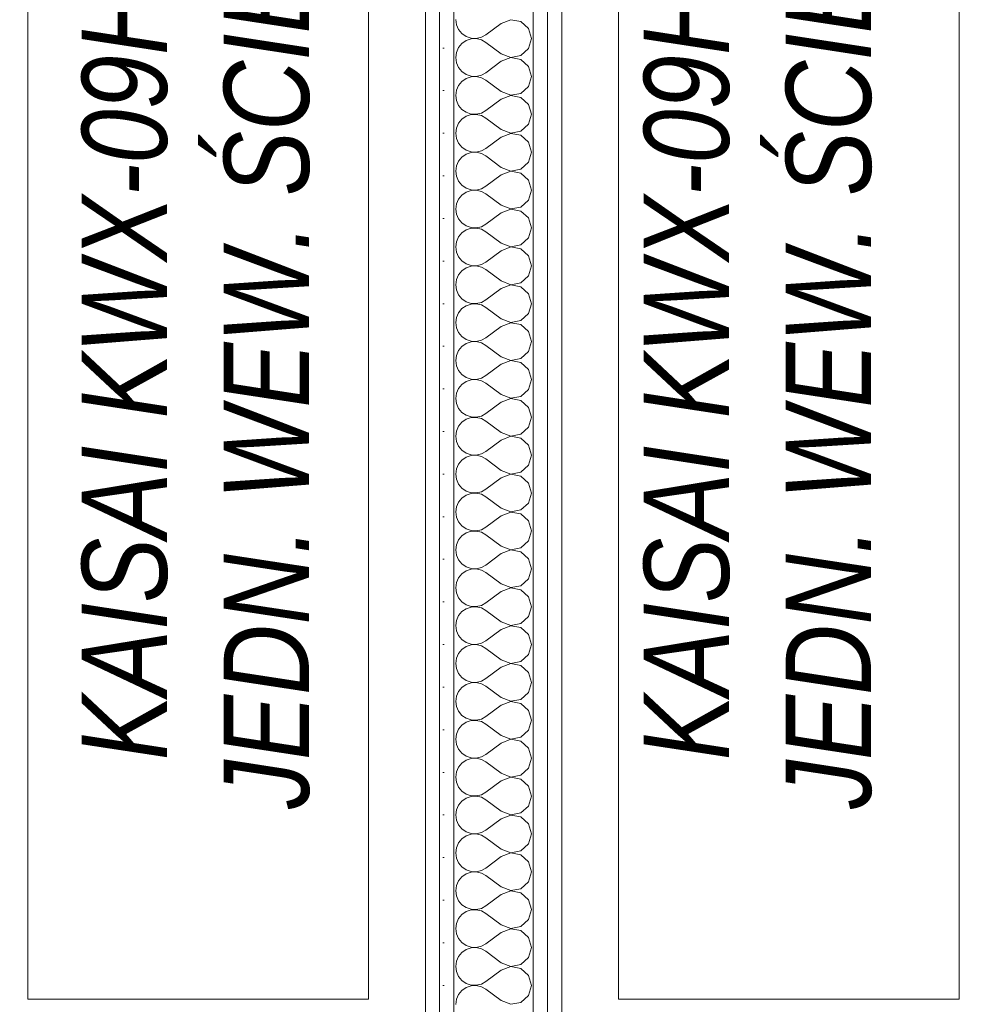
# Model space of a CAD drawing. Header units: millimetres. Extents: x -140780 to 266886, y -104422 to 233759.
# Tile 76 of 104: x 211839 to 212692, y 119533 to 120400. Entities that reach past the tile are written whole.
import ezdxf

# ---------------------------------------------------------------- set-up
doc = ezdxf.new("R2010")
doc.units = ezdxf.units.MM
doc.header["$MEASUREMENT"] = 0
for name, color, linetype, lineweight in [('PRZEBUDOWA_KLIMATYZACJA_Nr_pióra__1', 7, 'Continuous', 13), ('PRZEBUDOWA_KLIMATYZACJA_Nr_pióra__50', 134, 'Continuous', 15), ('ROZBUDOWA_NOWE_DZIAŁOWE_Nr_pióra__47', 7, 'Continuous', 15), ('STREFA_NOWE_POM_Nr_pióra__121', 255, 'Continuous', 0)]:
    doc.layers.add(name, color=color, linetype=linetype, lineweight=lineweight)
doc.layers.add('ROZBUDOWA_NOWE_DZIAŁOWE', color=7, linetype='Continuous')
for name, color, linetype, lineweight, true_color in [('ROZBUDOWA_NOWE_DZIAŁOWE_Nr_pióra__24', 7, 'Continuous', 15, 0x029e21), ('ROZBUDOWA_NOWE_DZIAŁOWE_Nr_pióra__4', 7, 'Continuous', 13, 0x029e21), ('ROZBUDOWA_NOWE_DZIAŁOWE_Nr_pióra__67', 7, 'Continuous', 13, 0x6a6a6a)]:
    doc.layers.add(name, color=color, linetype=linetype, lineweight=lineweight, true_color=true_color)
doc.styles.add('GENERATED_STYLE_3', font='txt')
pattern_1 = [(0, (0, 0), (0, 37.5), [0, -37.5])]

# ---------------------------------------------------------------- blocks, each defined once
blk = doc.blocks.new('*X557')
at = {"layer": 'ROZBUDOWA_NOWE_DZIAŁOWE_Nr_pióra__4', "linetype": 'Continuous'}
for p, q in [((212223.16, 120400), (212223.79, 120395.45)), ((212263.16, 120396.67), (212249.82, 120386.67)), ((212271.66, 120399.93), (212263.16, 120396.67)), ((212280.61, 120398.24), (212271.66, 120399.93)), ((212287.33, 120392.1), (212280.61, 120398.24)), ((212223.79, 120395.45), (212225.65, 120391.24)), ((212225.65, 120391.24), (212228.58, 120387.7)), ((212289.82, 120383.33), (212287.33, 120392.1)), ((212228.58, 120387.7), (212232.37, 120385.09)), ((212232.37, 120381.57), (212228.58, 120378.97)), ((212232.37, 120385.09), (212236.73, 120383.62)), ((212236.73, 120383.04), (212232.37, 120381.57)), ((212236.73, 120383.62), (212241.32, 120383.4)), ((212241.32, 120383.27), (212236.73, 120383.04)), ((212241.32, 120383.4), (212245.8, 120384.44)), ((212245.8, 120382.23), (212241.32, 120383.27)), ((212245.8, 120384.44), (212249.82, 120386.67)), ((212249.82, 120380), (212245.8, 120382.23)), ((212263.16, 120370), (212249.82, 120380)), ((212287.33, 120374.57), (212289.82, 120383.33)), ((212223.79, 120371.22), (212223.16, 120366.67)), ((212225.65, 120375.43), (212223.79, 120371.22)), ((212228.58, 120378.97), (212225.65, 120375.43)), ((212280.61, 120368.43), (212287.33, 120374.57)), ((212223.16, 120366.67), (212223.79, 120362.11)), ((212223.79, 120362.11), (212225.65, 120357.9)), ((212263.16, 120363.33), (212249.82, 120353.33)), ((212263.16, 120370), (212271.66, 120366.73)), ((212271.66, 120366.6), (212263.16, 120363.33)), ((212271.66, 120366.73), (212280.61, 120368.43)), ((212280.61, 120364.91), (212271.66, 120366.6)), ((212287.33, 120358.76), (212280.61, 120364.91)), ((212225.65, 120357.9), (212228.58, 120354.36)), ((212228.58, 120354.36), (212232.37, 120351.76)), ((212245.8, 120351.11), (212249.82, 120353.33)), ((212289.82, 120350), (212287.33, 120358.76)), ((212228.58, 120345.64), (212225.65, 120342.1)), ((212232.37, 120348.24), (212228.58, 120345.64)), ((212232.37, 120351.76), (212236.73, 120350.29)), ((212236.73, 120349.71), (212232.37, 120348.24)), ((212236.73, 120350.29), (212241.32, 120350.07)), ((212241.32, 120349.93), (212236.73, 120349.71)), ((212241.32, 120350.07), (212245.8, 120351.11)), ((212245.8, 120348.89), (212241.32, 120349.93)), ((212249.82, 120346.67), (212245.8, 120348.89)), ((212263.16, 120336.67), (212249.82, 120346.67)), ((212287.33, 120341.24), (212289.82, 120350)), ((212223.79, 120337.89), (212223.16, 120333.33)), ((212225.65, 120342.1), (212223.79, 120337.89)), ((212263.16, 120336.67), (212271.66, 120333.4)), ((212280.61, 120335.09), (212287.33, 120341.24)), ((212223.16, 120333.33), (212223.79, 120328.78)), ((212223.79, 120328.78), (212225.65, 120324.57)), ((212263.16, 120330), (212249.82, 120320)), ((212271.66, 120333.27), (212263.16, 120330)), ((212271.66, 120333.4), (212280.61, 120335.09)), ((212280.61, 120331.57), (212271.66, 120333.27)), ((212287.33, 120325.43), (212280.61, 120331.57)), ((212225.65, 120324.57), (212228.58, 120321.03)), ((212228.58, 120321.03), (212232.37, 120318.43)), ((212245.8, 120317.77), (212249.82, 120320)), ((212289.82, 120316.67), (212287.33, 120325.43)), ((212228.58, 120312.3), (212225.65, 120308.76)), ((212232.37, 120314.91), (212228.58, 120312.3)), ((212232.37, 120318.43), (212236.73, 120316.96)), ((212236.73, 120316.38), (212232.37, 120314.91)), ((212236.73, 120316.96), (212241.32, 120316.73)), ((212241.32, 120316.6), (212236.73, 120316.38)), ((212241.32, 120316.73), (212245.8, 120317.77)), ((212245.8, 120315.56), (212241.32, 120316.6)), ((212249.82, 120313.33), (212245.8, 120315.56)), ((212263.16, 120303.33), (212249.82, 120313.33)), ((212287.33, 120307.9), (212289.82, 120316.67)), ((212223.79, 120304.55), (212223.16, 120300)), ((212225.65, 120308.76), (212223.79, 120304.55)), ((212263.16, 120303.33), (212271.66, 120300.07)), ((212271.66, 120300.07), (212280.61, 120301.76)), ((212280.61, 120301.76), (212287.33, 120307.9)), ((212223.16, 120300), (212223.79, 120295.45)), ((212223.79, 120295.45), (212225.65, 120291.24)), ((212263.16, 120296.67), (212249.82, 120286.67)), ((212271.66, 120299.93), (212263.16, 120296.67)), ((212280.61, 120298.24), (212271.66, 120299.93)), ((212287.33, 120292.1), (212280.61, 120298.24)), ((212225.65, 120291.24), (212228.58, 120287.7)), ((212228.58, 120287.7), (212232.37, 120285.09)), ((212232.37, 120285.09), (212236.73, 120283.62)), ((212241.32, 120283.4), (212245.8, 120284.44)), ((212245.8, 120284.44), (212249.82, 120286.67)), ((212289.82, 120283.33), (212287.33, 120292.1)), ((212225.65, 120275.43), (212223.79, 120271.22)), ((212228.58, 120278.97), (212225.65, 120275.43)), ((212232.37, 120281.57), (212228.58, 120278.97)), ((212236.73, 120283.04), (212232.37, 120281.57)), ((212236.73, 120283.62), (212241.32, 120283.4)), ((212241.32, 120283.27), (212236.73, 120283.04)), ((212245.8, 120282.23), (212241.32, 120283.27)), ((212249.82, 120280), (212245.8, 120282.23)), ((212263.16, 120270), (212249.82, 120280)), ((212287.33, 120274.57), (212289.82, 120283.33)), ((212223.79, 120271.22), (212223.16, 120266.67)), ((212223.16, 120266.67), (212223.79, 120262.11)), ((212263.16, 120270), (212271.66, 120266.73)), ((212271.66, 120266.73), (212280.61, 120268.43)), ((212280.61, 120268.43), (212287.33, 120274.57)), ((212223.79, 120262.11), (212225.65, 120257.9)), ((212263.16, 120263.33), (212249.82, 120253.33)), ((212271.66, 120266.6), (212263.16, 120263.33)), ((212280.61, 120264.91), (212271.66, 120266.6)), ((212287.33, 120258.76), (212280.61, 120264.91)), ((212289.82, 120250), (212287.33, 120258.76)), ((212225.65, 120257.9), (212228.58, 120254.36)), ((212228.58, 120254.36), (212232.37, 120251.76)), ((212232.37, 120251.76), (212236.73, 120250.29)), ((212236.73, 120249.71), (212232.37, 120248.24)), ((212236.73, 120250.29), (212241.32, 120250.07)), ((212241.32, 120249.93), (212236.73, 120249.71)), ((212241.32, 120250.07), (212245.8, 120251.11)), ((212245.8, 120248.89), (212241.32, 120249.93)), ((212245.8, 120251.11), (212249.82, 120253.33)), ((212287.33, 120241.24), (212289.82, 120250)), ((212225.65, 120242.1), (212223.79, 120237.89)), ((212228.58, 120245.64), (212225.65, 120242.1)), ((212232.37, 120248.24), (212228.58, 120245.64)), ((212249.82, 120246.67), (212245.8, 120248.89)), ((212263.16, 120236.67), (212249.82, 120246.67)), ((212280.61, 120235.09), (212287.33, 120241.24)), ((212223.79, 120237.89), (212223.16, 120233.33)), ((212223.16, 120233.33), (212223.79, 120228.78)), ((212263.16, 120236.67), (212271.66, 120233.4)), ((212271.66, 120233.27), (212263.16, 120230)), ((212271.66, 120233.4), (212280.61, 120235.09)), ((212280.61, 120231.57), (212271.66, 120233.27)), ((212223.79, 120228.78), (212225.65, 120224.57)), ((212225.65, 120224.57), (212228.58, 120221.03)), ((212263.16, 120230), (212249.82, 120220)), ((212287.33, 120225.43), (212280.61, 120231.57)), ((212289.82, 120216.67), (212287.33, 120225.43)), ((212228.58, 120221.03), (212232.37, 120218.43)), ((212232.37, 120214.91), (212228.58, 120212.3)), ((212232.37, 120218.43), (212236.73, 120216.96)), ((212236.73, 120216.38), (212232.37, 120214.91)), ((212236.73, 120216.96), (212241.32, 120216.73)), ((212241.32, 120216.6), (212236.73, 120216.38)), ((212241.32, 120216.73), (212245.8, 120217.77)), ((212245.8, 120215.56), (212241.32, 120216.6)), ((212245.8, 120217.77), (212249.82, 120220)), ((212249.82, 120213.33), (212245.8, 120215.56)), ((212287.33, 120207.9), (212289.82, 120216.67)), ((212225.65, 120208.76), (212223.79, 120204.55)), ((212228.58, 120212.3), (212225.65, 120208.76)), ((212263.16, 120203.33), (212249.82, 120213.33)), ((212280.61, 120201.76), (212287.33, 120207.9)), ((212223.79, 120204.55), (212223.16, 120200)), ((212223.16, 120200), (212223.79, 120195.45)), ((212263.16, 120203.33), (212271.66, 120200.07)), ((212271.66, 120199.93), (212263.16, 120196.67)), ((212271.66, 120200.07), (212280.61, 120201.76)), ((212280.61, 120198.24), (212271.66, 120199.93)), ((212287.33, 120192.1), (212280.61, 120198.24)), ((212223.79, 120195.45), (212225.65, 120191.24)), ((212225.65, 120191.24), (212228.58, 120187.7)), ((212263.16, 120196.67), (212249.82, 120186.67)), ((212289.82, 120183.33), (212287.33, 120192.1)), ((212228.58, 120187.7), (212232.37, 120185.09)), ((212232.37, 120181.57), (212228.58, 120178.97)), ((212232.37, 120185.09), (212236.73, 120183.62)), ((212236.73, 120183.04), (212232.37, 120181.57)), ((212236.73, 120183.62), (212241.32, 120183.4)), ((212241.32, 120183.27), (212236.73, 120183.04)), ((212241.32, 120183.4), (212245.8, 120184.44)), ((212245.8, 120182.23), (212241.32, 120183.27)), ((212245.8, 120184.44), (212249.82, 120186.67)), ((212249.82, 120180), (212245.8, 120182.23)), ((212263.16, 120170), (212249.82, 120180)), ((212287.33, 120174.57), (212289.82, 120183.33)), ((212225.65, 120175.43), (212223.79, 120171.22)), ((212228.58, 120178.97), (212225.65, 120175.43)), ((212280.61, 120168.43), (212287.33, 120174.57)), ((212223.79, 120171.22), (212223.16, 120166.67)), ((212223.16, 120166.67), (212223.79, 120162.11)), ((212263.16, 120163.33), (212249.82, 120153.33)), ((212263.16, 120170), (212271.66, 120166.73)), ((212271.66, 120166.6), (212263.16, 120163.33)), ((212271.66, 120166.73), (212280.61, 120168.43)), ((212280.61, 120164.91), (212271.66, 120166.6)), ((212287.33, 120158.76), (212280.61, 120164.91)), ((212223.79, 120162.11), (212225.65, 120157.9)), ((212225.65, 120157.9), (212228.58, 120154.36)), ((212228.58, 120154.36), (212232.37, 120151.76)), ((212289.82, 120150), (212287.33, 120158.76)), ((212228.58, 120145.64), (212225.65, 120142.1)), ((212232.37, 120148.24), (212228.58, 120145.64)), ((212232.37, 120151.76), (212236.73, 120150.29)), ((212236.73, 120149.71), (212232.37, 120148.24)), ((212236.73, 120150.29), (212241.32, 120150.07)), ((212241.32, 120149.93), (212236.73, 120149.71)), ((212241.32, 120150.07), (212245.8, 120151.11)), ((212245.8, 120148.89), (212241.32, 120149.93)), ((212245.8, 120151.11), (212249.82, 120153.33)), ((212249.82, 120146.67), (212245.8, 120148.89)), ((212263.16, 120136.67), (212249.82, 120146.67)), ((212287.33, 120141.24), (212289.82, 120150)), ((212223.79, 120137.89), (212223.16, 120133.33)), ((212225.65, 120142.1), (212223.79, 120137.89)), ((212263.16, 120136.67), (212271.66, 120133.4)), ((212280.61, 120135.09), (212287.33, 120141.24)), ((212223.16, 120133.33), (212223.79, 120128.78)), ((212223.79, 120128.78), (212225.65, 120124.57)), ((212263.16, 120130), (212249.82, 120120)), ((212271.66, 120133.27), (212263.16, 120130)), ((212271.66, 120133.4), (212280.61, 120135.09)), ((212280.61, 120131.57), (212271.66, 120133.27)), ((212287.33, 120125.43), (212280.61, 120131.57)), ((212225.65, 120124.57), (212228.58, 120121.03)), ((212228.58, 120121.03), (212232.37, 120118.43)), ((212245.8, 120117.77), (212249.82, 120120)), ((212289.82, 120116.67), (212287.33, 120125.43)), ((212228.58, 120112.3), (212225.65, 120108.76)), ((212232.37, 120114.91), (212228.58, 120112.3)), ((212232.37, 120118.43), (212236.73, 120116.96)), ((212236.73, 120116.38), (212232.37, 120114.91)), ((212236.73, 120116.96), (212241.32, 120116.73)), ((212241.32, 120116.6), (212236.73, 120116.38)), ((212241.32, 120116.73), (212245.8, 120117.77)), ((212245.8, 120115.56), (212241.32, 120116.6)), ((212249.82, 120113.33), (212245.8, 120115.56)), ((212263.16, 120103.33), (212249.82, 120113.33)), ((212287.33, 120107.9), (212289.82, 120116.67)), ((212223.79, 120104.55), (212223.16, 120100)), ((212225.65, 120108.76), (212223.79, 120104.55)), ((212263.16, 120103.33), (212271.66, 120100.07)), ((212280.61, 120101.76), (212287.33, 120107.9)), ((212223.16, 120100), (212223.79, 120095.45)), ((212223.79, 120095.45), (212225.65, 120091.24)), ((212263.16, 120096.67), (212249.82, 120086.67)), ((212271.66, 120099.93), (212263.16, 120096.67)), ((212271.66, 120100.07), (212280.61, 120101.76)), ((212280.61, 120098.24), (212271.66, 120099.93)), ((212287.33, 120092.1), (212280.61, 120098.24)), ((212225.65, 120091.24), (212228.58, 120087.7)), ((212228.58, 120087.7), (212232.37, 120085.09)), ((212232.37, 120085.09), (212236.73, 120083.62)), ((212245.8, 120084.44), (212249.82, 120086.67)), ((212289.82, 120083.33), (212287.33, 120092.1)), ((212228.58, 120078.97), (212225.65, 120075.43)), ((212232.37, 120081.57), (212228.58, 120078.97)), ((212236.73, 120083.04), (212232.37, 120081.57)), ((212236.73, 120083.62), (212241.32, 120083.4)), ((212241.32, 120083.27), (212236.73, 120083.04)), ((212241.32, 120083.4), (212245.8, 120084.44)), ((212245.8, 120082.23), (212241.32, 120083.27)), ((212249.82, 120080), (212245.8, 120082.23)), ((212263.16, 120070), (212249.82, 120080)), ((212287.33, 120074.57), (212289.82, 120083.33)), ((212223.79, 120071.22), (212223.16, 120066.67)), ((212225.65, 120075.43), (212223.79, 120071.22)), ((212263.16, 120070), (212271.66, 120066.73)), ((212271.66, 120066.73), (212280.61, 120068.43)), ((212280.61, 120068.43), (212287.33, 120074.57)), ((212223.16, 120066.67), (212223.79, 120062.11)), ((212223.79, 120062.11), (212225.65, 120057.9)), ((212263.16, 120063.33), (212249.82, 120053.33)), ((212271.66, 120066.6), (212263.16, 120063.33)), ((212280.61, 120064.91), (212271.66, 120066.6)), ((212287.33, 120058.76), (212280.61, 120064.91)), ((212289.82, 120050), (212287.33, 120058.76)), ((212225.65, 120057.9), (212228.58, 120054.36)), ((212228.58, 120054.36), (212232.37, 120051.76)), ((212232.37, 120051.76), (212236.73, 120050.29)), ((212236.73, 120050.29), (212241.32, 120050.07)), ((212241.32, 120050.07), (212245.8, 120051.11)), ((212245.8, 120051.11), (212249.82, 120053.33)), ((212225.65, 120042.1), (212223.79, 120037.89)), ((212228.58, 120045.64), (212225.65, 120042.1)), ((212232.37, 120048.24), (212228.58, 120045.64)), ((212236.73, 120049.71), (212232.37, 120048.24)), ((212241.32, 120049.93), (212236.73, 120049.71)), ((212245.8, 120048.89), (212241.32, 120049.93)), ((212249.82, 120046.67), (212245.8, 120048.89)), ((212263.16, 120036.67), (212249.82, 120046.67)), ((212287.33, 120041.24), (212289.82, 120050)), ((212223.79, 120037.89), (212223.16, 120033.33)), ((212223.16, 120033.33), (212223.79, 120028.78)), ((212263.16, 120036.67), (212271.66, 120033.4)), ((212271.66, 120033.27), (212263.16, 120030)), ((212271.66, 120033.4), (212280.61, 120035.09)), ((212280.61, 120031.57), (212271.66, 120033.27)), ((212280.61, 120035.09), (212287.33, 120041.24)), ((212223.79, 120028.78), (212225.65, 120024.57)), ((212225.65, 120024.57), (212228.58, 120021.03)), ((212263.16, 120030), (212249.82, 120020)), ((212287.33, 120025.43), (212280.61, 120031.57)), ((212289.82, 120016.67), (212287.33, 120025.43)), ((212228.58, 120021.03), (212232.37, 120018.43)), ((212232.37, 120018.43), (212236.73, 120016.96)), ((212236.73, 120016.38), (212232.37, 120014.91)), ((212236.73, 120016.96), (212241.32, 120016.73)), ((212241.32, 120016.6), (212236.73, 120016.38)), ((212241.32, 120016.73), (212245.8, 120017.77)), ((212245.8, 120015.56), (212241.32, 120016.6)), ((212245.8, 120017.77), (212249.82, 120020)), ((212249.82, 120013.33), (212245.8, 120015.56)), ((212287.33, 120007.9), (212289.82, 120016.67)), ((212225.65, 120008.76), (212223.79, 120004.55)), ((212228.58, 120012.3), (212225.65, 120008.76)), ((212232.37, 120014.91), (212228.58, 120012.3)), ((212263.16, 120003.33), (212249.82, 120013.33)), ((212280.61, 120001.76), (212287.33, 120007.9)), ((212223.79, 120004.55), (212223.16, 120000)), ((212223.16, 120000), (212223.79, 119995.45)), ((212263.16, 120003.33), (212271.66, 120000.07)), ((212271.66, 119999.93), (212263.16, 119996.67)), ((212271.66, 120000.07), (212280.61, 120001.76)), ((212280.61, 119998.24), (212271.66, 119999.93)), ((212287.33, 119992.1), (212280.61, 119998.24)), ((212223.79, 119995.45), (212225.65, 119991.24)), ((212225.65, 119991.24), (212228.58, 119987.7)), ((212263.16, 119996.67), (212249.82, 119986.67)), ((212289.82, 119983.33), (212287.33, 119992.1)), ((212228.58, 119987.7), (212232.37, 119985.09)), ((212232.37, 119981.57), (212228.58, 119978.97)), ((212232.37, 119985.09), (212236.73, 119983.62)), ((212236.73, 119983.04), (212232.37, 119981.57)), ((212236.73, 119983.62), (212241.32, 119983.4)), ((212241.32, 119983.27), (212236.73, 119983.04)), ((212241.32, 119983.4), (212245.8, 119984.44)), ((212245.8, 119982.23), (212241.32, 119983.27)), ((212245.8, 119984.44), (212249.82, 119986.67)), ((212249.82, 119980), (212245.8, 119982.23)), ((212287.33, 119974.57), (212289.82, 119983.33)), ((212225.65, 119975.43), (212223.79, 119971.22)), ((212228.58, 119978.97), (212225.65, 119975.43)), ((212263.16, 119970), (212249.82, 119980)), ((212280.61, 119968.43), (212287.33, 119974.57)), ((212223.79, 119971.22), (212223.16, 119966.67)), ((212223.16, 119966.67), (212223.79, 119962.11)), ((212263.16, 119970), (212271.66, 119966.73)), ((212271.66, 119966.6), (212263.16, 119963.33)), ((212271.66, 119966.73), (212280.61, 119968.43)), ((212280.61, 119964.91), (212271.66, 119966.6)), ((212287.33, 119958.76), (212280.61, 119964.91)), ((212223.79, 119962.11), (212225.65, 119957.9)), ((212225.65, 119957.9), (212228.58, 119954.36)), ((212263.16, 119963.33), (212249.82, 119953.33)), ((212289.82, 119950), (212287.33, 119958.76)), ((212228.58, 119954.36), (212232.37, 119951.76)), ((212232.37, 119948.24), (212228.58, 119945.64)), ((212232.37, 119951.76), (212236.73, 119950.29)), ((212236.73, 119949.71), (212232.37, 119948.24)), ((212236.73, 119950.29), (212241.32, 119950.07)), ((212241.32, 119949.93), (212236.73, 119949.71)), ((212241.32, 119950.07), (212245.8, 119951.11)), ((212245.8, 119948.89), (212241.32, 119949.93)), ((212245.8, 119951.11), (212249.82, 119953.33)), ((212249.82, 119946.67), (212245.8, 119948.89)), ((212263.16, 119936.67), (212249.82, 119946.67)), ((212287.33, 119941.24), (212289.82, 119950)), ((212223.79, 119937.89), (212223.16, 119933.33)), ((212225.65, 119942.1), (212223.79, 119937.89)), ((212228.58, 119945.64), (212225.65, 119942.1)), ((212280.61, 119935.09), (212287.33, 119941.24)), ((212223.16, 119933.33), (212223.79, 119928.78)), ((212223.79, 119928.78), (212225.65, 119924.57)), ((212263.16, 119930), (212249.82, 119920)), ((212263.16, 119936.67), (212271.66, 119933.4)), ((212271.66, 119933.27), (212263.16, 119930)), ((212271.66, 119933.4), (212280.61, 119935.09)), ((212280.61, 119931.57), (212271.66, 119933.27)), ((212287.33, 119925.43), (212280.61, 119931.57)), ((212225.65, 119924.57), (212228.58, 119921.03)), ((212228.58, 119921.03), (212232.37, 119918.43)), ((212289.82, 119916.67), (212287.33, 119925.43)), ((212228.58, 119912.3), (212225.65, 119908.76)), ((212232.37, 119914.91), (212228.58, 119912.3)), ((212232.37, 119918.43), (212236.73, 119916.96)), ((212236.73, 119916.38), (212232.37, 119914.91)), ((212236.73, 119916.96), (212241.32, 119916.73)), ((212241.32, 119916.6), (212236.73, 119916.38)), ((212241.32, 119916.73), (212245.8, 119917.77)), ((212245.8, 119915.56), (212241.32, 119916.6)), ((212245.8, 119917.77), (212249.82, 119920)), ((212249.82, 119913.33), (212245.8, 119915.56)), ((212263.16, 119903.33), (212249.82, 119913.33)), ((212287.33, 119907.9), (212289.82, 119916.67)), ((212223.79, 119904.55), (212223.16, 119900)), ((212225.65, 119908.76), (212223.79, 119904.55)), ((212263.16, 119903.33), (212271.66, 119900.07)), ((212280.61, 119901.76), (212287.33, 119907.9)), ((212223.16, 119900), (212223.79, 119895.45)), ((212223.79, 119895.45), (212225.65, 119891.24)), ((212263.16, 119896.67), (212249.82, 119886.67)), ((212271.66, 119899.93), (212263.16, 119896.67)), ((212271.66, 119900.07), (212280.61, 119901.76)), ((212280.61, 119898.24), (212271.66, 119899.93)), ((212287.33, 119892.1), (212280.61, 119898.24)), ((212225.65, 119891.24), (212228.58, 119887.7)), ((212228.58, 119887.7), (212232.37, 119885.09)), ((212245.8, 119884.44), (212249.82, 119886.67)), ((212289.82, 119883.33), (212287.33, 119892.1)), ((212228.58, 119878.97), (212225.65, 119875.43)), ((212232.37, 119881.57), (212228.58, 119878.97)), ((212232.37, 119885.09), (212236.73, 119883.62)), ((212236.73, 119883.04), (212232.37, 119881.57)), ((212236.73, 119883.62), (212241.32, 119883.4)), ((212241.32, 119883.27), (212236.73, 119883.04)), ((212241.32, 119883.4), (212245.8, 119884.44)), ((212245.8, 119882.23), (212241.32, 119883.27)), ((212249.82, 119880), (212245.8, 119882.23)), ((212263.16, 119870), (212249.82, 119880)), ((212287.33, 119874.57), (212289.82, 119883.33)), ((212223.79, 119871.22), (212223.16, 119866.67)), ((212225.65, 119875.43), (212223.79, 119871.22)), ((212263.16, 119870), (212271.66, 119866.73)), ((212271.66, 119866.73), (212280.61, 119868.43)), ((212280.61, 119868.43), (212287.33, 119874.57)), ((212223.16, 119866.67), (212223.79, 119862.11)), ((212223.79, 119862.11), (212225.65, 119857.9)), ((212263.16, 119863.33), (212249.82, 119853.33)), ((212271.66, 119866.6), (212263.16, 119863.33)), ((212280.61, 119864.91), (212271.66, 119866.6)), ((212287.33, 119858.76), (212280.61, 119864.91)), ((212225.65, 119857.9), (212228.58, 119854.36)), ((212228.58, 119854.36), (212232.37, 119851.76)), ((212232.37, 119851.76), (212236.73, 119850.29)), ((212241.32, 119850.07), (212245.8, 119851.11)), ((212245.8, 119851.11), (212249.82, 119853.33)), ((212289.82, 119850), (212287.33, 119858.76)), ((212225.65, 119842.1), (212223.79, 119837.89)), ((212228.58, 119845.64), (212225.65, 119842.1)), ((212232.37, 119848.24), (212228.58, 119845.64)), ((212236.73, 119849.71), (212232.37, 119848.24)), ((212236.73, 119850.29), (212241.32, 119850.07)), ((212241.32, 119849.93), (212236.73, 119849.71)), ((212245.8, 119848.89), (212241.32, 119849.93)), ((212249.82, 119846.67), (212245.8, 119848.89)), ((212263.16, 119836.67), (212249.82, 119846.67)), ((212287.33, 119841.24), (212289.82, 119850)), ((212223.79, 119837.89), (212223.16, 119833.33)), ((212263.16, 119836.67), (212271.66, 119833.4)), ((212271.66, 119833.4), (212280.61, 119835.09)), ((212280.61, 119835.09), (212287.33, 119841.24)), ((212223.16, 119833.33), (212223.79, 119828.78)), ((212223.79, 119828.78), (212225.65, 119824.57)), ((212263.16, 119830), (212249.82, 119820)), ((212271.66, 119833.27), (212263.16, 119830)), ((212280.61, 119831.57), (212271.66, 119833.27)), ((212287.33, 119825.43), (212280.61, 119831.57)), ((212289.82, 119816.67), (212287.33, 119825.43)), ((212225.65, 119824.57), (212228.58, 119821.03)), ((212228.58, 119821.03), (212232.37, 119818.43)), ((212232.37, 119818.43), (212236.73, 119816.96)), ((212236.73, 119816.38), (212232.37, 119814.91)), ((212236.73, 119816.96), (212241.32, 119816.73)), ((212241.32, 119816.6), (212236.73, 119816.38)), ((212241.32, 119816.73), (212245.8, 119817.77)), ((212245.8, 119815.56), (212241.32, 119816.6)), ((212245.8, 119817.77), (212249.82, 119820)), ((212287.33, 119807.9), (212289.82, 119816.67)), ((212225.65, 119808.76), (212223.79, 119804.55)), ((212228.58, 119812.3), (212225.65, 119808.76)), ((212232.37, 119814.91), (212228.58, 119812.3)), ((212249.82, 119813.33), (212245.8, 119815.56)), ((212263.16, 119803.33), (212249.82, 119813.33)), ((212280.61, 119801.76), (212287.33, 119807.9)), ((212223.79, 119804.55), (212223.16, 119800)), ((212223.16, 119800), (212223.79, 119795.45)), ((212263.16, 119803.33), (212271.66, 119800.07)), ((212271.66, 119799.93), (212263.16, 119796.67)), ((212271.66, 119800.07), (212280.61, 119801.76)), ((212280.61, 119798.24), (212271.66, 119799.93)), ((212223.79, 119795.45), (212225.65, 119791.24)), ((212225.65, 119791.24), (212228.58, 119787.7)), ((212263.16, 119796.67), (212249.82, 119786.67)), ((212287.33, 119792.1), (212280.61, 119798.24)), ((212289.82, 119783.33), (212287.33, 119792.1)), ((212228.58, 119787.7), (212232.37, 119785.09)), ((212232.37, 119781.57), (212228.58, 119778.97)), ((212232.37, 119785.09), (212236.73, 119783.62)), ((212236.73, 119783.04), (212232.37, 119781.57)), ((212236.73, 119783.62), (212241.32, 119783.4)), ((212241.32, 119783.27), (212236.73, 119783.04)), ((212241.32, 119783.4), (212245.8, 119784.44)), ((212245.8, 119782.23), (212241.32, 119783.27)), ((212245.8, 119784.44), (212249.82, 119786.67)), ((212249.82, 119780), (212245.8, 119782.23)), ((212287.33, 119774.57), (212289.82, 119783.33)), ((212225.65, 119775.43), (212223.79, 119771.22)), ((212228.58, 119778.97), (212225.65, 119775.43)), ((212263.16, 119770), (212249.82, 119780)), ((212280.61, 119768.43), (212287.33, 119774.57)), ((212223.79, 119771.22), (212223.16, 119766.67)), ((212223.16, 119766.67), (212223.79, 119762.11)), ((212263.16, 119770), (212271.66, 119766.73)), ((212271.66, 119766.6), (212263.16, 119763.33)), ((212271.66, 119766.73), (212280.61, 119768.43)), ((212280.61, 119764.91), (212271.66, 119766.6)), ((212287.33, 119758.76), (212280.61, 119764.91)), ((212223.79, 119762.11), (212225.65, 119757.9)), ((212225.65, 119757.9), (212228.58, 119754.36)), ((212263.16, 119763.33), (212249.82, 119753.33)), ((212289.82, 119750), (212287.33, 119758.76)), ((212228.58, 119754.36), (212232.37, 119751.76)), ((212232.37, 119748.24), (212228.58, 119745.64)), ((212232.37, 119751.76), (212236.73, 119750.29)), ((212236.73, 119749.71), (212232.37, 119748.24)), ((212236.73, 119750.29), (212241.32, 119750.07)), ((212241.32, 119749.93), (212236.73, 119749.71)), ((212241.32, 119750.07), (212245.8, 119751.11)), ((212245.8, 119748.89), (212241.32, 119749.93)), ((212245.8, 119751.11), (212249.82, 119753.33)), ((212249.82, 119746.67), (212245.8, 119748.89)), ((212287.33, 119741.24), (212289.82, 119750)), ((212225.65, 119742.1), (212223.79, 119737.89)), ((212228.58, 119745.64), (212225.65, 119742.1)), ((212263.16, 119736.67), (212249.82, 119746.67)), ((212280.61, 119735.09), (212287.33, 119741.24)), ((212223.79, 119737.89), (212223.16, 119733.33)), ((212223.16, 119733.33), (212223.79, 119728.78)), ((212263.16, 119730), (212249.82, 119720)), ((212263.16, 119736.67), (212271.66, 119733.4)), ((212271.66, 119733.27), (212263.16, 119730)), ((212271.66, 119733.4), (212280.61, 119735.09)), ((212280.61, 119731.57), (212271.66, 119733.27)), ((212287.33, 119725.43), (212280.61, 119731.57)), ((212223.79, 119728.78), (212225.65, 119724.57)), ((212225.65, 119724.57), (212228.58, 119721.03)), ((212228.58, 119721.03), (212232.37, 119718.43)), ((212289.82, 119716.67), (212287.33, 119725.43)), ((212228.58, 119712.3), (212225.65, 119708.76)), ((212232.37, 119714.91), (212228.58, 119712.3)), ((212232.37, 119718.43), (212236.73, 119716.96)), ((212236.73, 119716.38), (212232.37, 119714.91)), ((212236.73, 119716.96), (212241.32, 119716.73)), ((212241.32, 119716.6), (212236.73, 119716.38)), ((212241.32, 119716.73), (212245.8, 119717.77)), ((212245.8, 119715.56), (212241.32, 119716.6)), ((212245.8, 119717.77), (212249.82, 119720)), ((212249.82, 119713.33), (212245.8, 119715.56)), ((212263.16, 119703.33), (212249.82, 119713.33)), ((212287.33, 119707.9), (212289.82, 119716.67)), ((212223.79, 119704.55), (212223.16, 119700)), ((212225.65, 119708.76), (212223.79, 119704.55)), ((212280.61, 119701.76), (212287.33, 119707.9)), ((212223.16, 119700), (212223.79, 119695.45)), ((212223.79, 119695.45), (212225.65, 119691.24)), ((212263.16, 119696.67), (212249.82, 119686.67)), ((212263.16, 119703.33), (212271.66, 119700.07)), ((212271.66, 119699.93), (212263.16, 119696.67)), ((212271.66, 119700.07), (212280.61, 119701.76)), ((212280.61, 119698.24), (212271.66, 119699.93)), ((212287.33, 119692.1), (212280.61, 119698.24)), ((212225.65, 119691.24), (212228.58, 119687.7)), ((212228.58, 119687.7), (212232.37, 119685.09)), ((212245.8, 119684.44), (212249.82, 119686.67)), ((212289.82, 119683.33), (212287.33, 119692.1)), ((212228.58, 119678.97), (212225.65, 119675.43)), ((212232.37, 119681.57), (212228.58, 119678.97)), ((212232.37, 119685.09), (212236.73, 119683.62)), ((212236.73, 119683.04), (212232.37, 119681.57)), ((212236.73, 119683.62), (212241.32, 119683.4)), ((212241.32, 119683.27), (212236.73, 119683.04)), ((212241.32, 119683.4), (212245.8, 119684.44)), ((212245.8, 119682.23), (212241.32, 119683.27)), ((212249.82, 119680), (212245.8, 119682.23)), ((212263.16, 119670), (212249.82, 119680)), ((212287.33, 119674.57), (212289.82, 119683.33)), ((212223.79, 119671.22), (212223.16, 119666.67)), ((212225.65, 119675.43), (212223.79, 119671.22)), ((212263.16, 119670), (212271.66, 119666.73)), ((212280.61, 119668.43), (212287.33, 119674.57)), ((212223.16, 119666.67), (212223.79, 119662.11)), ((212223.79, 119662.11), (212225.65, 119657.9)), ((212263.16, 119663.33), (212249.82, 119653.33)), ((212271.66, 119666.6), (212263.16, 119663.33)), ((212271.66, 119666.73), (212280.61, 119668.43)), ((212280.61, 119664.91), (212271.66, 119666.6)), ((212287.33, 119658.76), (212280.61, 119664.91)), ((212225.65, 119657.9), (212228.58, 119654.36)), ((212228.58, 119654.36), (212232.37, 119651.76)), ((212232.37, 119651.76), (212236.73, 119650.29)), ((212245.8, 119651.11), (212249.82, 119653.33)), ((212289.82, 119650), (212287.33, 119658.76)), ((212228.58, 119645.64), (212225.65, 119642.1)), ((212232.37, 119648.24), (212228.58, 119645.64)), ((212236.73, 119649.71), (212232.37, 119648.24)), ((212236.73, 119650.29), (212241.32, 119650.07)), ((212241.32, 119649.93), (212236.73, 119649.71)), ((212241.32, 119650.07), (212245.8, 119651.11)), ((212245.8, 119648.89), (212241.32, 119649.93)), ((212249.82, 119646.67), (212245.8, 119648.89)), ((212263.16, 119636.67), (212249.82, 119646.67)), ((212287.33, 119641.24), (212289.82, 119650)), ((212223.79, 119637.89), (212223.16, 119633.33)), ((212225.65, 119642.1), (212223.79, 119637.89)), ((212263.16, 119636.67), (212271.66, 119633.4)), ((212271.66, 119633.4), (212280.61, 119635.09)), ((212280.61, 119635.09), (212287.33, 119641.24)), ((212223.16, 119633.33), (212223.79, 119628.78)), ((212223.79, 119628.78), (212225.65, 119624.57)), ((212263.16, 119630), (212249.82, 119620)), ((212271.66, 119633.27), (212263.16, 119630)), ((212280.61, 119631.57), (212271.66, 119633.27)), ((212287.33, 119625.43), (212280.61, 119631.57)), ((212289.82, 119616.67), (212287.33, 119625.43)), ((212225.65, 119624.57), (212228.58, 119621.03)), ((212228.58, 119621.03), (212232.37, 119618.43)), ((212232.37, 119618.43), (212236.73, 119616.96)), ((212236.73, 119616.96), (212241.32, 119616.73)), ((212241.32, 119616.73), (212245.8, 119617.77)), ((212245.8, 119617.77), (212249.82, 119620)), ((212225.65, 119608.76), (212223.79, 119604.55)), ((212228.58, 119612.3), (212225.65, 119608.76)), ((212232.37, 119614.91), (212228.58, 119612.3)), ((212236.73, 119616.38), (212232.37, 119614.91)), ((212241.32, 119616.6), (212236.73, 119616.38)), ((212245.8, 119615.56), (212241.32, 119616.6)), ((212249.82, 119613.33), (212245.8, 119615.56)), ((212263.16, 119603.33), (212249.82, 119613.33)), ((212287.33, 119607.9), (212289.82, 119616.67)), ((212223.79, 119604.55), (212223.16, 119600)), ((212223.16, 119600), (212223.79, 119595.45)), ((212263.16, 119603.33), (212271.66, 119600.07)), ((212271.66, 119599.93), (212263.16, 119596.67)), ((212271.66, 119600.07), (212280.61, 119601.76)), ((212280.61, 119598.24), (212271.66, 119599.93)), ((212280.61, 119601.76), (212287.33, 119607.9)), ((212223.79, 119595.45), (212225.65, 119591.24)), ((212225.65, 119591.24), (212228.58, 119587.7)), ((212263.16, 119596.67), (212249.82, 119586.67)), ((212287.33, 119592.1), (212280.61, 119598.24)), ((212289.82, 119583.33), (212287.33, 119592.1)), ((212228.58, 119587.7), (212232.37, 119585.09)), ((212232.37, 119585.09), (212236.73, 119583.62)), ((212236.73, 119583.04), (212232.37, 119581.57)), ((212236.73, 119583.62), (212241.32, 119583.4)), ((212241.32, 119583.27), (212236.73, 119583.04)), ((212241.32, 119583.4), (212245.8, 119584.44)), ((212245.8, 119582.23), (212241.32, 119583.27)), ((212245.8, 119584.44), (212249.82, 119586.67)), ((212249.82, 119580), (212245.8, 119582.23)), ((212287.33, 119574.57), (212289.82, 119583.33)), ((212225.65, 119575.43), (212223.79, 119571.22)), ((212228.58, 119578.97), (212225.65, 119575.43)), ((212232.37, 119581.57), (212228.58, 119578.97)), ((212263.16, 119570), (212249.82, 119580)), ((212280.61, 119568.43), (212287.33, 119574.57)), ((212223.79, 119571.22), (212223.16, 119566.67)), ((212223.16, 119566.67), (212223.79, 119562.11)), ((212263.16, 119570), (212271.66, 119566.73)), ((212271.66, 119566.6), (212263.16, 119563.33)), ((212271.66, 119566.73), (212280.61, 119568.43)), ((212280.61, 119564.91), (212271.66, 119566.6)), ((212287.33, 119558.76), (212280.61, 119564.91)), ((212223.79, 119562.11), (212225.65, 119557.9)), ((212225.65, 119557.9), (212228.58, 119554.36)), ((212263.16, 119563.33), (212249.82, 119553.33)), ((212289.82, 119550), (212287.33, 119558.76)), ((212228.58, 119554.36), (212232.37, 119551.76)), ((212232.37, 119548.24), (212228.58, 119545.64)), ((212232.37, 119551.76), (212236.73, 119550.29)), ((212236.73, 119549.71), (212232.37, 119548.24)), ((212236.73, 119550.29), (212241.32, 119550.07)), ((212241.32, 119549.93), (212236.73, 119549.71)), ((212241.32, 119550.07), (212245.8, 119551.11)), ((212245.8, 119548.89), (212241.32, 119549.93)), ((212245.8, 119551.11), (212249.82, 119553.33)), ((212249.82, 119546.67), (212245.8, 119548.89)), ((212287.33, 119541.24), (212289.82, 119550)), ((212225.65, 119542.1), (212223.79, 119537.89)), ((212228.58, 119545.64), (212225.65, 119542.1)), ((212263.16, 119536.67), (212249.82, 119546.67)), ((212280.61, 119535.09), (212287.33, 119541.24)), ((212223.79, 119537.89), (212223.16, 119533.33)), ((212263.16, 119536.67), (212271.66, 119533.4)), ((212271.66, 119533.4), (212280.61, 119535.09))]:
    blk.add_line(p, q, dxfattribs=at)
blk = doc.blocks.new('Ściana_141', base_point=(212316.49, 115826.05))
at = {"layer": 'ROZBUDOWA_NOWE_DZIAŁOWE_Nr_pióra__24', "linetype": 'Continuous'}
h = blk.add_hatch(dxfattribs=at)
h.set_pattern_fill('Gips', color=256, style=0, pattern_type=2)
h.set_pattern_definition(pattern_1)
h.paths.add_polyline_path([(212196.49, 121145.59), (212196.49, 119121.89), (212208.99, 119121.89), (212208.99, 121145.59)])
h = blk.add_hatch(dxfattribs=at)
h.set_pattern_fill('Gips', color=256, style=0, pattern_type=2)
h.set_pattern_definition(pattern_1)
h.paths.add_polyline_path([(212221.49, 121145.59), (212208.99, 121145.59), (212208.99, 119121.89), (212221.49, 119121.89)])
h = blk.add_hatch(dxfattribs=at)
h.set_pattern_fill('Gips', color=256, style=0, pattern_type=2)
h.set_pattern_definition(pattern_1)
h.paths.add_polyline_path([(212291.49, 119121.89), (212303.99, 119121.89), (212303.99, 121145.59), (212291.49, 121145.59)])
h = blk.add_hatch(dxfattribs=at)
h.set_pattern_fill('Gips', color=256, style=0, pattern_type=2)
h.set_pattern_definition(pattern_1)
h.paths.add_polyline_path([(212303.99, 121145.59), (212303.99, 119121.89), (212316.49, 119121.89), (212316.49, 121145.59)])
at = {"layer": 'ROZBUDOWA_NOWE_DZIAŁOWE_Nr_pióra__47', "linetype": 'Continuous', "flags": 128}
for points in [[(212196.49, 121145.59), (212196.49, 119121.89)], [(212316.49, 119121.89), (212316.49, 121145.59)]]:
    blk.add_lwpolyline(points, dxfattribs=at)
at = {"layer": 'ROZBUDOWA_NOWE_DZIAŁOWE_Nr_pióra__67', "linetype": 'Continuous'}
for p, q in [((212208.99, 121145.59), (212208.99, 119121.89)), ((212221.49, 121145.59), (212221.49, 119121.89)), ((212291.49, 119121.89), (212291.49, 121145.59)), ((212303.99, 119121.89), (212303.99, 121145.59))]:
    blk.add_line(p, q, dxfattribs=at)
at = {"layer": 'ROZBUDOWA_NOWE_DZIAŁOWE'}
blk.add_blockref('*X557', (0, 0), dxfattribs=at)

msp = doc.modelspace()

# ---------------------------------------------------------------- linework, layer by layer
at = {"layer": 'PRZEBUDOWA_KLIMATYZACJA_Nr_pióra__50', "linetype": 'Continuous'}
for p, q in [((211846.49, 120737.96), (211846.49, 119537.96)), ((212146.49, 119537.96), (212146.49, 120737.96)), ((212366.49, 119537.96), (212366.49, 120737.96)), ((212666.49, 120737.96), (212666.49, 119537.96)), ((211846.49, 119537.96), (212146.49, 119537.96)), ((212666.49, 119537.96), (212366.49, 119537.96))]:
    msp.add_line(p, q, dxfattribs=at)
at = {"layer": 'STREFA_NOWE_POM_Nr_pióra__121', "linetype": 'Continuous', "flags": 128}
for points in [[(207849.04, 121145.59), (207797.76, 116236.52), (208691.74, 116251.96), (208697.24, 115577.06), (209091.24, 115577.06), (209976.35, 115577.06), (211746.88, 115577.06), (211743.74, 115852.73), (212106.55, 115831.18), (212196.49, 115828.99), (212196.49, 121145.59), (209091.24, 121145.59), (208836.97, 121145.59)], [(216210.84, 119674.66), (216210.84, 121145.59), (212316.49, 121145.59), (212316.49, 117206.76), (216210.84, 117206.76)]]:
    msp.add_lwpolyline(points, close=True, dxfattribs=at)

# ---------------------------------------------------------------- block references
at = {"layer": 'ROZBUDOWA_NOWE_DZIAŁOWE'}
msp.add_blockref('Ściana_141', (212316.49, 115826.05), dxfattribs=at)

# ---------------------------------------------------------------- texts
at = {"layer": 'PRZEBUDOWA_KLIMATYZACJA_Nr_pióra__1', "linetype": 'Continuous', "char_height": 75, "width": 1205.7931, "attachment_point": 2, "rotation": 90, "style": 'GENERATED_STYLE_3'}
for insert in [(211893.95, 120165.88), (212388.72, 120165.88)]:
    msp.add_mtext('\\A1;{\\fArial Narrow|b0|i1|c238|p34;KAISAI KWX-09HRGI\\P\\pt9104.35;\\fArial Narrow|b0|i1|c238|p34;JEDN. WEW. ŚCIENNA\\P\\fArial Narrow|b0|i1|c238|p34;\\c6974058;\\H0.666667x;}', dxfattribs=dict(at, insert=insert))

doc.saveas('drawing.dxf')
